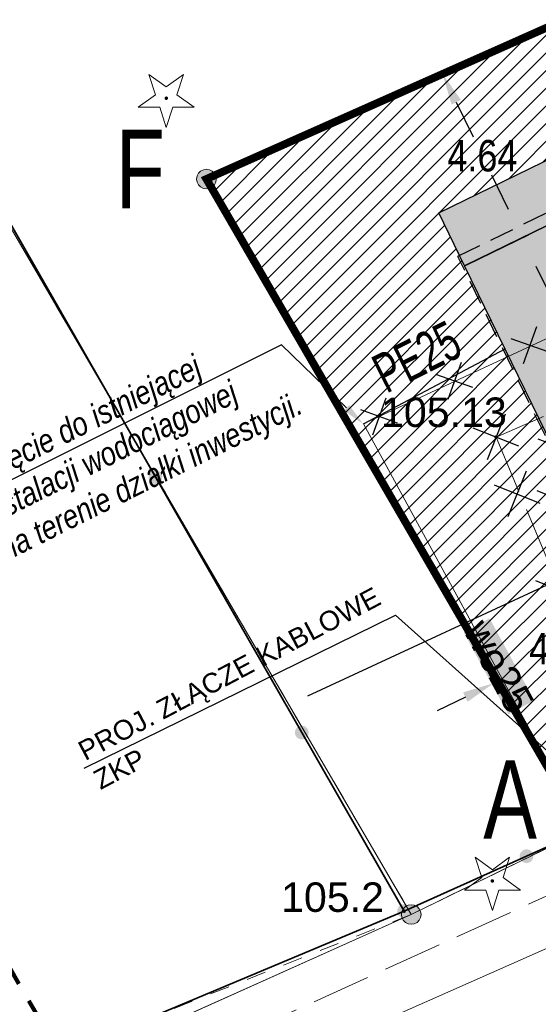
# Model space of a CAD drawing. Extents: x 6414462 to 20492237, y 5756825 to 17376351.
# Tile 107 of 127: x 6498241 to 6498254, y 5809719 to 5809744. Entities that reach past the tile are written whole.
import ezdxf
from ezdxf import colors
from ezdxf.entities.mleader import LeaderData, LeaderLine
from ezdxf.enums import TextEntityAlignment as Align
from ezdxf.math import Vec2, Vec3

# ---------------------------------------------------------------- set-up
doc = ezdxf.new("R2010")
doc.units = 0
for name, pattern in [('2324-2024 mdcp$0$PRZER1-1', [1, 0.5, -0.5]), ('2324-2024 mdcp$0$PRZER2-1', [1.5, 1, -0.5]), ('2324-2024 mdcp$0$PRZER3-1', [2, 1.5, -0.5]), ('Lipnica teren 1$0$ACAD_ISO04W100', [30, 24, -3, 0, -3]), ('Lipnica teren 1$0$HIDDEN2', [0.1875, 0.125, -0.0625])]:
    doc.linetypes.add(name, pattern=pattern)
for name, color, linetype, lineweight in [('012 - opisy', 7, 'Continuous', 30), ('1-opis', 7, 'Continuous', 15), ('1_woda_socjal', 5, 'Continuous', 30), ('2324-2024 mdcp$0$GEPPGD', 7, 'Continuous', 18), ('2324-2024 mdcp$0$GESDZI', 7, 'Continuous', 18), ('2324-2024 mdcp$0$GSLKOG', 7, 'Continuous', 35), ('2324-2024 mdcp$0$GSPWPN', 7, 'Continuous', 13), ('2324-2024 mdcp$0$GSPWPN_O', 7, 'Continuous', 13), ('2324-2024 mdcp$0$GSPWPS', 7, 'Continuous', 13), ('2324-2024 mdcp$0$GSPWPS_O', 7, 'Continuous', 13), ('2324-2024 mdcp$0$GSSKOA', 7, 'Continuous', 18), ('2324-2024 mdcp$0$GSSOTW', 7, 'Continuous', 18), ('2324-2024 mdcp$0$zasięg aktualizacji', 230, '2324-2024 mdcp$0$PRZER2-1', 100), ('Lipnica teren 1$0$ZABUDOWA', 250, 'Continuous', 30)]:
    doc.layers.add(name, color=color, linetype=linetype, lineweight=lineweight)
for name, color, linetype, lineweight, true_color in [('2324-2024 mdcp$0$GESUZY', 7, 'Continuous', 18, 0x008000), ('2324-2024 mdcp$0$GSPRDI', 7, 'Continuous', 18, 0x008000), ('2324-2024 mdcp$0$GULWPR', 5, 'Continuous', 18, 0x0000ff), ('2324-2024 mdcp$0$GULWPR_O', 5, 'Continuous', 18, 0x0000ff)]:
    doc.layers.add(name, color=color, linetype=linetype, lineweight=lineweight, true_color=true_color)
for name, color, linetype in [('Legenda', 7, 'Continuous'), ('Lipnica hatch 1$0$_HELP', 21, 'Continuous'), ('Lipnica teren 1$0$demontaże', 10, 'Continuous')]:
    doc.layers.add(name, color=color, linetype=linetype)
for name, color, linetype, true_color in [('Lipnica hatch 1$0$GPP_DROGI', 7, 'Continuous', 0xd1d1d1), ('Lipnica hatch 1$0$GPP_ZIELEŃ', 7, 'Continuous', 0x7f7f3f), ('Lipnica hatch 1$0$PODJAZD', 7, 'Continuous', 0x9d9595), ('Lipnica hatch 1$0$ZABUDOWA', 7, 'Continuous', 0xffff7f), ('Lipnica teren 1$0$780_210430_GRANICE$0$_MPZP_linia zabudowy', 200, 'Lipnica teren 1$0$780_210430_GRANICE$0$V_LINE', 0xbf00ff), ('Lipnica teren 1$0$GRANICA', 1, 'Lipnica teren 1$0$ACAD_ISO04W100', 0xff0000), ('Lipnica teren 1$0$PODJAZD', 7, 'Continuous', 0x9d9595)]:
    doc.layers.add(name, color=color, linetype=linetype, true_color=true_color)
doc.styles.add('2324-2024 mdcp$0$Arial', font='arial.ttf')
doc.styles.add('Arial', font='arial.ttf', dxfattribs={"height": 0.122942})
doc.styles.add('Arial Narrow_9', font='txt', dxfattribs={"width": 0.8, "height": 0.3})
doc.styles.add('Lipnica teren 1$0$780_210430_GRANICE$0$Standard', font='arial.ttf')
doc.styles.add('Lipnica teren 1$0$Arial Narrow', font='txt')
doc.styles.add('Lipnica teren 1$0$WYMIARY', font='swisscl.ttf')
doc.styles.add('OPISY', font='arial.ttf', dxfattribs={"width": 0.8})
doc.linetypes.add('Lipnica teren 1$0$780_210430_GRANICE$0$V_LINE', pattern='A,12.7,-5.08,["V",Lipnica teren 1$0$780_210430_GRANICE$0$Standard,S=5.08,R=0,X=-2.54,Y=-5.08],-5.08', length=22.86)
doc.dimstyles.new('Lipnica teren 1$0$Standard', dxfattribs={"dimtxt": 0.8, "dimasz": 0.8, "dimexe": 0.18, "dimexo": 0.0625, "dimgap": 0.09, "dimtad": 0, "dimtih": 1, "dimtoh": 1, "dimzin": 0, "dimdsep": 46, "dimtxsty": 'Lipnica teren 1$0$Arial Narrow', "dimcen": 0.8, "dimadec": 0, "dimazin": 0, "dimtfac": 1, "dimtofl": 0, "dimtmove": 0, "dimatfit": 3, "dimfxl": 1, "dimtolj": 1, "dimtzin": 0, "dimarcsym": 0})

# ---------------------------------------------------------------- blocks, each defined once
blk = doc.blocks.new('*D481')
at = {"color": 0, "lineweight": -2, "transparency": 16777216}
for p, q in [((6498255.849, 5809730.094), (6498256.615, 5809728.525)), ((6498257.255, 5809729.038), (6498257.974, 5809729.389)), ((6498252.254, 5809728.339), (6498253.02, 5809726.77)), ((6498252.222, 5809726.581), (6498251.503, 5809726.23))]:
    blk.add_line(p, q, dxfattribs=at)
at = {"color": 0, "transparency": 16777216}
for points in [[(6498257.196, 5809729.158), (6498257.313, 5809728.918), (6498256.536, 5809728.687)], [(6498252.164, 5809726.701), (6498252.281, 5809726.461), (6498252.941, 5809726.932)]]:
    blk.add_solid(points, dxfattribs=at)
at = {"layer": 'Defpoints', "color": 0, "transparency": 16777216}
for p in [(6498255.821, 5809730.15, 10.18), (6498252.227, 5809728.395, 10.18), (6498252.941, 5809726.932)]:
    blk.add_point(p, dxfattribs=at)
at = {"color": 0, "transparency": 16777216, "insert": (6498254.739, 5809727.81), "char_height": 0.8, "attachment_point": 5, "style": 'Lipnica teren 1$0$Arial Narrow'}
blk.add_mtext('\\A1;4.00', dxfattribs=at)
blk = doc.blocks.new('*D485')
at = {"color": 0, "lineweight": -2, "transparency": 16777216}
for p, q in [((6498252.26, 5809737.587), (6498253.833, 5809738.352)), ((6498254.021, 5809737.554), (6498255.236, 5809735.056)), ((6498256.928, 5809731.578), (6498255.713, 5809734.076)), ((6498255.878, 5809730.178), (6498257.44, 5809730.937))]:
    blk.add_line(p, q, dxfattribs=at)
at = {"color": 0, "transparency": 16777216}
for points in [[(6498254.141, 5809737.612), (6498253.901, 5809737.496), (6498253.671, 5809738.274)], [(6498257.048, 5809731.636), (6498256.808, 5809731.52), (6498257.278, 5809730.859)]]:
    blk.add_solid(points, dxfattribs=at)
at = {"layer": 'Defpoints', "color": 0, "transparency": 16777216}
for p in [(6498253.671, 5809738.274), (6498252.204, 5809737.56, 10.18), (6498255.821, 5809730.15, 10.18)]:
    blk.add_point(p, dxfattribs=at)
at = {"color": 0, "transparency": 16777216, "insert": (6498255.475, 5809734.566), "char_height": 0.8, "attachment_point": 5, "style": 'Lipnica teren 1$0$Arial Narrow'}
blk.add_mtext('\\A1;8.24', dxfattribs=at)
blk = doc.blocks.new('*D486')
at = {"color": 0, "lineweight": -2, "transparency": 16777216}
for p, q in [((6498251.654, 5809742.456), (6498251.802, 5809742.528)), ((6498251.99, 5809741.73), (6498252.418, 5809740.851)), ((6498253.321, 5809738.993), (6498252.894, 5809739.871)), ((6498252.26, 5809737.587), (6498253.833, 5809738.352))]:
    blk.add_line(p, q, dxfattribs=at)
at = {"color": 0, "transparency": 16777216}
for points in [[(6498252.11, 5809741.788), (6498251.87, 5809741.671), (6498251.64, 5809742.449)], [(6498253.441, 5809739.051), (6498253.202, 5809738.935), (6498253.671, 5809738.274)]]:
    blk.add_solid(points, dxfattribs=at)
at = {"layer": 'Defpoints', "color": 0, "transparency": 16777216}
for p in [(6498251.598, 5809742.429, 10.22), (6498251.64, 5809742.449), (6498252.204, 5809737.56, 10.18)]:
    blk.add_point(p, dxfattribs=at)
at = {"color": 0, "transparency": 16777216, "insert": (6498252.656, 5809740.361), "char_height": 0.8, "attachment_point": 5, "style": 'Lipnica teren 1$0$Arial Narrow'}
blk.add_mtext('\\A1;4.64', dxfattribs=at)
blk = doc.blocks.new('Lipnica teren 1$0$demontaz')
at = {"color": 1, "elevation": 100}
for points in [[(13993988.395, 11566606.026), (13993988.395, 11566604.776)], [(13993989.02, 11566605.401), (13993987.77, 11566605.401)]]:
    blk.add_lwpolyline(points, dxfattribs=at)
blk = doc.blocks.new('*U452')
at = {"linetype": 'Lipnica teren 1$0$HIDDEN2', "rotation": 315.0000001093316}
blk.add_blockref('Lipnica teren 1$0$demontaz', (-18074069.207, 1716418.941, -100), dxfattribs=at)
blk = doc.blocks.new('*U451')
at = {"layer": 'Lipnica teren 1$0$demontaże', "color": 0, "linetype": 'ByBlock', "lineweight": -2, "transparency": 16777216}
for p in [(0, 0), (2.652, 0), (5.303, 0), (7.955, 0), (10.607, 0), (13.258, 0), (15.91, 0), (18.562, 0)]:
    blk.add_blockref('*U452', p, dxfattribs=at)
blk = doc.blocks.new('2324-2024 mdcp$0$GSPWPS1')
blk.add_hatch(color=0).paths.add_polyline_path([(-0.045, 0), (-0.043467, -0.011647), (-0.038971, -0.0225), (-0.03182, -0.03182), (-0.0225, -0.038971), (-0.011647, -0.043467), (0, -0.045), (0.011647, -0.043467), (0.0225, -0.038971), (0.03182, -0.03182), (0.038971, -0.0225), (0.043467, -0.011647), (0.045, 0), (0.043467, 0.011647), (0.038971, 0.0225), (0.03182, 0.03182), (0.0225, 0.038971), (0.011647, 0.043467), (0, 0.045), (-0.011647, 0.043467), (-0.0225, 0.038971), (-0.03182, 0.03182), (-0.038971, 0.0225), (-0.043467, 0.011647), (-0.045, 0)])
blk = doc.blocks.new('2324-2024 mdcp$0$GSPWPN1')
blk.add_hatch(color=0).paths.add_polyline_path([(-0.045, 0), (-0.043467, -0.011647), (-0.038971, -0.0225), (-0.03182, -0.03182), (-0.0225, -0.038971), (-0.011647, -0.043467), (0, -0.045), (0.011647, -0.043467), (0.0225, -0.038971), (0.03182, -0.03182), (0.038971, -0.0225), (0.043467, -0.011647), (0.045, 0), (0.043467, 0.011647), (0.038971, 0.0225), (0.03182, 0.03182), (0.0225, 0.038971), (0.011647, 0.043467), (0, 0.045), (-0.011647, 0.043467), (-0.0225, 0.038971), (-0.03182, 0.03182), (-0.038971, 0.0225), (-0.043467, 0.011647), (-0.045, 0)])
blk = doc.blocks.new('2324-2024 mdcp$0$GSPRDI1')
blk.add_hatch(color=0).paths.add_polyline_path([(0, -0.045), (0.013906, -0.042798), (0.02645, -0.036406), (0.036406, -0.02645), (0.042798, -0.013906), (0.045, 0), (0.042798, 0.013906), (0.036406, 0.02645), (0.02645, 0.036406), (0.013906, 0.042798), (0, 0.045), (-0.013906, 0.042798), (-0.02645, 0.036406), (-0.036406, 0.02645), (-0.042798, 0.013906), (-0.045, 0), (-0.042798, -0.013906), (-0.036406, -0.02645), (-0.02645, -0.036406), (-0.013906, -0.042798), (0, -0.045)])
at = {"color": 0}
blk.add_lwpolyline([(0.272471, 0.088531), (0.713338, -0.231778), (0.168396, -0.231778), (0, -0.750048), (-0.168396, -0.231778), (-0.713338, -0.231778), (-0.272471, 0.088531), (-0.440867, 0.606801), (0, 0.286493), (0.440867, 0.606801)], close=True, dxfattribs=at)
blk = doc.blocks.new('2324-2024 mdcp$0$KOLO')
blk.add_hatch(color=0).paths.add_polyline_path([(-0.175, 0), (-0.169037, -0.045293), (-0.151554, -0.0875), (-0.123744, -0.123744), (-0.0875, -0.151554), (-0.045293, -0.169037), (0, -0.175), (0.045293, -0.169037), (0.0875, -0.151554), (0.123744, -0.123744), (0.151554, -0.0875), (0.169037, -0.045293), (0.175, 0), (0.169037, 0.045293), (0.151554, 0.0875), (0.123744, 0.123744), (0.0875, 0.151554), (0.045293, 0.169037), (0, 0.175), (-0.045293, 0.169037), (-0.0875, 0.151554), (-0.123744, 0.123744), (-0.151554, 0.0875), (-0.169037, 0.045293), (-0.175, 0)])
blk = doc.blocks.new('2324-2024 mdcp$0$GSLKOG1')
blk.add_hatch(color=0).paths.add_polyline_path([(-0.175, 0), (-0.169037, -0.045293), (-0.151554, -0.0875), (-0.123744, -0.123744), (-0.0875, -0.151554), (-0.045293, -0.169037), (0, -0.175), (0.045293, -0.169037), (0.0875, -0.151554), (0.123744, -0.123744), (0.151554, -0.0875), (0.169037, -0.045293), (0.175, 0), (0.169037, 0.045293), (0.151554, 0.0875), (0.123744, 0.123744), (0.0875, 0.151554), (0.045293, 0.169037), (0, 0.175), (-0.045293, 0.169037), (-0.0875, 0.151554), (-0.123744, 0.123744), (-0.151554, 0.0875), (-0.169037, 0.045293), (-0.175, 0)])
blk = doc.blocks.new('2324-2024 mdcp$0$GEPPGD1_1')
at = {"true_color": 0xffffff}
blk.add_hatch(color=7, dxfattribs=at).paths.add_polyline_path([(0, -0.25), (0.077254, -0.237764), (0.146946, -0.202254), (0.202254, -0.146946), (0.237764, -0.077254), (0.25, 0), (0.237764, 0.077254), (0.202254, 0.146946), (0.146946, 0.202254), (0.077254, 0.237764), (0, 0.25), (-0.077254, 0.237764), (-0.146946, 0.202254), (-0.202254, 0.146946), (-0.237764, 0.077254), (-0.25, 0), (-0.237764, -0.077254), (-0.202254, -0.146946), (-0.146946, -0.202254), (-0.077254, -0.237764), (0, -0.25)])
at = {"color": 0}
blk.add_lwpolyline([(0, 0.25), (0.077254, 0.237764), (0.146946, 0.202254), (0.202254, 0.146946), (0.237764, 0.077254), (0.25, 0), (0.237764, -0.077254), (0.202254, -0.146946), (0.146946, -0.202254), (0.077254, -0.237764), (0, -0.25), (-0.077254, -0.237764), (-0.146946, -0.202254), (-0.202254, -0.146946), (-0.237764, -0.077254), (-0.25, 0), (-0.237764, 0.077254), (-0.202254, 0.146946), (-0.146946, 0.202254), (-0.077254, 0.237764)], close=True, dxfattribs=at)
blk = doc.blocks.new('2324-2024 mdcp')
at = {"layer": '2324-2024 mdcp$0$GULWPR_O', "true_color": 0xffffff}
blk.add_hatch(color=7, dxfattribs=at).paths.add_polyline_path([(6498252.18, 5809728.228), (6498252.839, 5809728.586), (6498253.977, 5809726.496), (6498253.318, 5809726.137), (6498252.18, 5809728.228)], flags=0)
at = {"layer": '2324-2024 mdcp$0$GESDZI', "color": 7, "linetype": 'Continuous', "lineweight": 18}
blk.add_lwpolyline([(6498086.88, 5809635.22), (6498149.97, 5809671.19), (6498158.454, 5809675.816), (6498183.288, 5809691.265), (6498210.34, 5809702.898), (6498250.843, 5809721.043), (6498255.246, 5809723.193), (6498284.59, 5809737.518), (6498336.53, 5809764.26), (6498349.29, 5809770), (6498351.165, 5809770.816), (6498357.57, 5809773.68), (6498385.47, 5809786.23), (6498389.73, 5809788.34), (6498395.12, 5809790.98), (6498474.92, 5809830.27), (6498519.28, 5809851.17), (6498558.08, 5809869.44), (6498581.52, 5809880.48), (6498706.5, 5809939.35)], dxfattribs=at)
for points in [[(6498250.843, 5809721.043), (6498210.34, 5809702.898), (6498147.544, 5809813.462), (6498188.135, 5809835.514), (6498203.85, 5809801.58)], [(6498255.246, 5809723.193), (6498250.843, 5809721.043), (6498203.85, 5809801.58), (6498223.46, 5809812.93), (6498259.018, 5809756.579), (6498264.327, 5809748.087), (6498245.624, 5809739.773)], [(6498284.59, 5809737.518), (6498255.246, 5809723.193), (6498245.624, 5809739.773), (6498264.327, 5809748.087), (6498259.018, 5809756.579), (6498271.404, 5809764.778)]]:
    blk.add_lwpolyline(points, close=True, dxfattribs=at)
at = {"layer": '2324-2024 mdcp$0$GESUZY', "color": 96, "linetype": '2324-2024 mdcp$0$PRZER1-1', "lineweight": 18, "true_color": 0x008000}
for p, q in [((6498236.768, 5809745.165), (6498250.843, 5809721.043)), ((6498250.843, 5809721.043), (6498255.246, 5809723.193))]:
    blk.add_line(p, q, dxfattribs=at)
blk.add_lwpolyline([(6498706.5, 5809939.35), (6498581.52, 5809880.48), (6498558.08, 5809869.44), (6498519.28, 5809851.17), (6498474.92, 5809830.27), (6498395.12, 5809790.98), (6498389.73, 5809788.34), (6498385.47, 5809786.23), (6498357.57, 5809773.68), (6498351.165, 5809770.816), (6498349.29, 5809770), (6498336.53, 5809764.26), (6498284.59, 5809737.518), (6498272.586, 5809731.658), (6498255.246, 5809723.193), (6498250.843, 5809721.043), (6498240.121, 5809716.8), (6498217.74, 5809706.353), (6498210.34, 5809702.898), (6498183.288, 5809691.265), (6498158.454, 5809675.816), (6498149.97, 5809671.19), (6498086.88, 5809635.22)], dxfattribs=at)
blk.add_lwpolyline([(6498228.016, 5809739.971), (6498236.768, 5809745.165), (6498250.843, 5809721.043), (6498240.121, 5809716.8)], close=True, dxfattribs=at)
at = {"layer": '2324-2024 mdcp$0$GSLKOG', "color": 7, "linetype": 'Continuous', "lineweight": 35}
for points in [[(6498273.345, 5809731.275), (6498256.898, 5809723.927), (6498250.661, 5809721.129), (6498234.259, 5809749.745)], [(6498250.661, 5809721.129), (6498223.106, 5809709.576), (6498221.191, 5809709.861)]]:
    blk.add_lwpolyline(points, dxfattribs=at)
at = {"layer": '2324-2024 mdcp$0$GSSKOA', "color": 7, "linetype": '2324-2024 mdcp$0$PRZER3-1', "lineweight": 18}
blk.add_lwpolyline([(6498292.695, 5809739.408), (6498272.495, 5809730.039), (6498258.834, 5809723.581), (6498245.255, 5809717.404)], dxfattribs=at)
at = {"layer": '2324-2024 mdcp$0$GSSOTW', "color": 7, "linetype": '2324-2024 mdcp$0$PRZER3-1', "lineweight": 18}
blk.add_lwpolyline([(6498274.622, 5809731.914), (6498270.718, 5809740.919), (6498253.004, 5809733.201), (6498256.898, 5809723.927), (6498273.345, 5809731.275)], close=True, dxfattribs=at)
at = {"layer": '2324-2024 mdcp$0$GULWPR', "color": 5, "linetype": 'Continuous', "lineweight": 18, "true_color": 0x0000ff}
for points in [[(6498262.37, 5809736.305), (6498260.653, 5809738.664), (6498249.624, 5809733.536), (6498256.39, 5809721.11)], [(6498231.89, 5809710.27), (6498255.63, 5809720.77)]]:
    blk.add_lwpolyline(points, dxfattribs=at)
at = {"layer": '2324-2024 mdcp$0$zasięg aktualizacji'}
blk.add_lwpolyline([(6498303.01, 5809731.194), (6498248.373, 5809706.305), (6498223.102, 5809749.882), (6498278.628, 5809779.528), (6498303.01, 5809731.194)], dxfattribs=at)
at = {"layer": '2324-2024 mdcp$0$GEPPGD', "color": 7, "linetype": 'Continuous', "lineweight": 18}
for p in [(6498245.624, 5809739.773), (6498250.843, 5809721.043)]:
    blk.add_blockref('2324-2024 mdcp$0$GEPPGD1_1', p, dxfattribs=at)
at = {"layer": '2324-2024 mdcp$0$GSLKOG', "color": 7, "linetype": 'Continuous', "lineweight": 35}
for name, p, rotation in [('2324-2024 mdcp$0$KOLO', (6498244.325, 5809732.184), 119.8202931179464), ('2324-2024 mdcp$0$KOLO', (6498244.325, 5809732.184), 119.8202931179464), ('2324-2024 mdcp$0$KOLO', (6498248.054, 5809725.677), 119.8202931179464), ('2324-2024 mdcp$0$KOLO', (6498248.054, 5809725.677), 119.8202931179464), ('2324-2024 mdcp$0$KOLO', (6498253.78, 5809722.528), 204.1616298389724), ('2324-2024 mdcp$0$KOLO', (6498253.78, 5809722.528), 204.1616298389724), ('2324-2024 mdcp$0$GSLKOG1', (6498250.661, 5809721.129), 202.7463841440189)]:
    blk.add_blockref(name, p, dxfattribs=dict(at, rotation=rotation))
at = {"layer": '2324-2024 mdcp$0$GSPRDI', "color": 96, "linetype": 'Continuous', "lineweight": 18, "true_color": 0x008000}
for p in [(6498244.602, 5809741.831), (6498252.91, 5809721.898)]:
    blk.add_blockref('2324-2024 mdcp$0$GSPRDI1', p, dxfattribs=at)
at = {"layer": '2324-2024 mdcp$0$GSPWPN', "color": 7, "linetype": 'Continuous', "lineweight": 13}
blk.add_blockref('2324-2024 mdcp$0$GSPWPN1', (6498250.661, 5809721.129), dxfattribs=at)
at = {"layer": '2324-2024 mdcp$0$GSPWPS', "color": 7, "linetype": 'Continuous', "lineweight": 13}
blk.add_blockref('2324-2024 mdcp$0$GSPWPS1', (6498253.004, 5809733.201), dxfattribs=at)
at = {"layer": '2324-2024 mdcp$0$GSPWPN_O', "color": 7, "linetype": 'Continuous', "lineweight": 0, "style": '2324-2024 mdcp$0$Arial'}
blk.add_text('105.2', height=0.75, dxfattribs=at).set_placement((6498247.527, 5809721.11))
at = {"layer": '2324-2024 mdcp$0$GSPWPS_O', "color": 7, "linetype": 'Continuous', "lineweight": 0, "style": '2324-2024 mdcp$0$Arial'}
blk.add_text('105.13', height=0.75, dxfattribs=at).set_placement((6498250.073, 5809733.459))
at = {"layer": '2324-2024 mdcp$0$GULWPR_O', "color": 5, "linetype": 'Continuous', "lineweight": 0, "true_color": 0x0000ff, "style": '2324-2024 mdcp$0$Arial'}
blk.add_text('wo25', height=0.75, rotation=298.5678, dxfattribs=at).set_placement((6498252.749, 5809727.183), align=Align.CENTER)
blk = doc.blocks.new('*U456')
at = {"linetype": 'Lipnica teren 1$0$HIDDEN2', "rotation": 315.0000001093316}
blk.add_blockref('Lipnica teren 1$0$demontaz', (-18074069.207, 1716418.941, -100), dxfattribs=at)
blk = doc.blocks.new('*U455')
at = {"layer": 'Lipnica teren 1$0$demontaże', "color": 0, "linetype": 'ByBlock', "lineweight": -2, "transparency": 16777216}
for p in [(0, 0), (2.652, 0), (5.303, 0)]:
    blk.add_blockref('*U456', p, dxfattribs=at)
blk = doc.blocks.new('*U460')
at = {"color": 10, "linetype": 'Lipnica teren 1$0$HIDDEN2', "xscale": 0.8000000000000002, "yscale": 0.8000000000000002, "zscale": 0.8000000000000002, "rotation": 315.0000001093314}
blk.add_blockref('Lipnica teren 1$0$demontaz', (-14459255.366, 1373135.153, -80), dxfattribs=at)
blk = doc.blocks.new('*U459')
at = {"layer": 'Lipnica teren 1$0$demontaże', "color": 0, "linetype": 'ByBlock', "lineweight": -2, "transparency": 16777216}
for p in [(0, 0), (2.121, 0), (4.243, 0), (6.364, 0), (8.485, 0), (10.607, 0)]:
    blk.add_blockref('*U460', p, dxfattribs=at)
blk = doc.blocks.new('*U444')
at = {"linetype": 'Lipnica teren 1$0$HIDDEN2', "rotation": 315.0000001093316}
blk.add_blockref('Lipnica teren 1$0$demontaz', (-18074069.207, 1716418.941, -100), dxfattribs=at)
blk = doc.blocks.new('*U443')
at = {"layer": 'Lipnica teren 1$0$demontaże', "color": 0, "linetype": 'ByBlock', "lineweight": -2, "transparency": 16777216}
for p in [(0, 0), (2.652, 0), (5.303, 0), (7.955, 0), (10.607, 0), (13.258, 0)]:
    blk.add_blockref('*U444', p, dxfattribs=at)
blk = doc.blocks.new('*U450')
at = {"linetype": 'Lipnica teren 1$0$HIDDEN2', "rotation": 315.0000001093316}
blk.add_blockref('Lipnica teren 1$0$demontaz', (-18074069.207, 1716418.941, -100), dxfattribs=at)
blk = doc.blocks.new('*U449')
at = {"layer": 'Lipnica teren 1$0$demontaże', "color": 0, "linetype": 'ByBlock', "lineweight": -2, "transparency": 16777216}
for p in [(0, 0), (2.652, 0), (5.303, 0), (7.955, 0)]:
    blk.add_blockref('*U450', p, dxfattribs=at)
blk = doc.blocks.new('Lipnica hatch 1')
at = {"layer": 'Lipnica hatch 1$0$GPP_DROGI'}
h = blk.add_hatch(color=256, dxfattribs=at)
h.dxf.hatch_style = 1
h.paths.add_polyline_path([(6498278.466, 5809734.528), (6498273.074, 5809731.896), (6498271.408, 5809735.309), (6498260.226, 5809729.85), (6498259.26, 5809731.829), (6498265.931, 5809735.086), (6498262.314, 5809742.496), (6498252.204, 5809737.56), (6498251.546, 5809738.908), (6498263.491, 5809744.734), (6498265.571, 5809740.474), (6498273.64, 5809744.413)])
at = {"layer": 'Lipnica hatch 1$0$GPP_ZIELEŃ'}
h = blk.add_hatch(dxfattribs=at)
h.set_pattern_fill('ANSI31', color=256, scale=0.1)
h.set_pattern_definition([(45, (0, 0), (-0.224506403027, 0.224506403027), [])])
h.paths.add_polyline_path([(6498264.327, 5809748.087), (6498245.624, 5809739.773), (6498255.246, 5809723.193), (6498284.59, 5809737.518), (6498271.404, 5809764.778), (6498266.253, 5809761.368), (6498268.065, 5809757.017), (6498268.492, 5809756.24), (6498262.798, 5809753.817), (6498262.434, 5809754.71), (6498261.108, 5809757.962), (6498259.018, 5809756.579), (6498264.327, 5809748.087)])
h.paths.add_polyline_path([(6498265.571, 5809740.474), (6498273.64, 5809744.413), (6498278.466, 5809734.528), (6498273.074, 5809731.896), (6498271.408, 5809735.309), (6498260.226, 5809729.85), (6498259.26, 5809731.829), (6498255.821, 5809730.15), (6498252.204, 5809737.56), (6498251.546, 5809738.908), (6498263.491, 5809744.734), (6498265.571, 5809740.474)], flags=16)
h.paths.add_polyline_path([(6498270.623, 5809751.999), (6498273.636, 5809753.747), (6498275.574, 5809750.522), (6498272.576, 5809748.763), (6498270.623, 5809751.999)], flags=16)
at = {"layer": 'Lipnica hatch 1$0$ZABUDOWA', "true_color": 0xfafafa}
h = blk.add_hatch(color=7, dxfattribs=at)
h.dxf.hatch_style = 1
h.paths.add_polyline_path([(6498265.931, 5809735.086), (6498261.468, 5809732.907), (6498260.898, 5809734.073), (6498258.691, 5809732.996), (6498259.26, 5809731.829), (6498255.821, 5809730.15), (6498252.204, 5809737.56), (6498262.314, 5809742.496)])
at = {"layer": 'Lipnica hatch 1$0$_HELP', "ltscale": 0.1, "const_width": 0.2}
blk.add_lwpolyline([(6498245.624, 5809739.773), (6498255.246, 5809723.193), (6498284.59, 5809737.518), (6498271.404, 5809764.778), (6498259.018, 5809756.579), (6498264.327, 5809748.087), (6498245.624, 5809739.773)], dxfattribs=at)
at = {"layer": 'Lipnica hatch 1$0$PODJAZD', "elevation": 0.1}
blk.add_lwpolyline([(6498278.466, 5809734.528), (6498273.074, 5809731.896), (6498271.408, 5809735.309), (6498260.226, 5809729.85), (6498259.26, 5809731.829), (6498265.931, 5809735.086), (6498262.314, 5809742.496), (6498252.204, 5809737.56), (6498251.546, 5809738.908), (6498263.491, 5809744.734), (6498265.571, 5809740.474), (6498273.64, 5809744.413)], close=True, dxfattribs=at)
at = {"layer": 'Lipnica hatch 1$0$ZABUDOWA', "elevation": 0.1}
blk.add_lwpolyline([(6498265.931, 5809735.086), (6498261.468, 5809732.907), (6498260.898, 5809734.073), (6498258.691, 5809732.996), (6498259.26, 5809731.829), (6498255.821, 5809730.15), (6498252.204, 5809737.56), (6498262.314, 5809742.496)], close=True, dxfattribs=at)
blk = doc.blocks.new('Lipnica teren 1')
at = {"elevation": 0.1}
blk.add_lwpolyline([(6498250.661, 5809721.129), (6498255.246, 5809723.193), (6498284.59, 5809737.518), (6498336.53, 5809764.26)], dxfattribs=at)
at = {"layer": 'Lipnica teren 1$0$780_210430_GRANICE$0$_MPZP_linia zabudowy', "color": 150, "true_color": 0x0073e6, "elevation": 0.1}
blk.add_lwpolyline([(6498333.783, 5809769.594), (6498281.9, 5809742.882), (6498271.969, 5809738.033), (6498255.346, 5809729.918), (6498248.199, 5809726.6)], dxfattribs=at)
at = {"layer": 'Lipnica teren 1$0$GRANICA', "ltscale": 0.1, "const_width": 0.2}
blk.add_lwpolyline([(6498245.624, 5809739.773), (6498255.246, 5809723.193), (6498284.59, 5809737.518), (6498271.404, 5809764.778), (6498259.018, 5809756.579), (6498264.327, 5809748.087), (6498245.624, 5809739.773)], dxfattribs=at)
at = {"layer": 'Lipnica teren 1$0$PODJAZD', "elevation": 0.1}
blk.add_lwpolyline([(6498273.64, 5809744.413), (6498278.466, 5809734.528), (6498273.074, 5809731.896), (6498271.408, 5809735.309), (6498260.226, 5809729.85), (6498259.349, 5809731.648), (6498266.02, 5809734.905), (6498262.314, 5809742.496), (6498252.204, 5809737.56), (6498251.546, 5809738.908), (6498263.491, 5809744.734), (6498265.571, 5809740.474), (6498273.64, 5809744.413)], close=True, dxfattribs=at)
at = {"layer": 'Lipnica teren 1$0$ZABUDOWA', "color": 18, "linetype": 'Lipnica teren 1$0$HIDDEN2', "ltscale": 5, "true_color": 0x000000, "elevation": 0.1}
blk.add_lwpolyline([(6498252.028, 5809737.806), (6498262.221, 5809742.777), (6498266.098, 5809734.836), (6498255.907, 5809729.86), (6498252.03, 5809737.802)], dxfattribs=at)
at = {"layer": 'Lipnica teren 1$0$ZABUDOWA', "color": 18, "true_color": 0x000000, "elevation": 0.1}
blk.add_lwpolyline([(6498265.931, 5809735.086), (6498261.468, 5809732.907), (6498260.898, 5809734.073), (6498258.691, 5809732.996), (6498259.26, 5809731.829), (6498255.821, 5809730.15), (6498252.204, 5809737.56), (6498262.314, 5809742.496)], close=True, dxfattribs=at)
at = {"layer": 'Lipnica teren 1$0$demontaże', "linetype": 'Lipnica teren 1$0$HIDDEN2'}
blk.add_blockref('2324-2024 mdcp', (0, 0), dxfattribs=at)
at = {"layer": 'Lipnica teren 1$0$demontaże', "color": 10, "linetype": 'Lipnica teren 1$0$HIDDEN2'}
for name, p, rotation in [('*U451', (6498253.004, 5809733.201), 23.54278464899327), ('*U443', (6498254.66, 5809732.921), 23.70180570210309), ('*U459', (6498250.026, 5809733.723), 25.30404662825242), ('*U449', (6498256.678, 5809724.44), 113.2402213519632), ('*U455', (6498256.713, 5809726.735), 113.2402213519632)]:
    blk.add_blockref(name, p, dxfattribs=dict(at, rotation=rotation))
at = {"layer": 'Lipnica teren 1$0$GRANICA', "ltscale": 0.1, "char_height": 2, "attachment_point": 1, "style": 'Lipnica teren 1$0$WYMIARY'}
for s, insert in [('F', (6498243.315, 5809741.026, 10.32)), ('A', (6498252.678, 5809724.973, 10.22))]:
    blk.add_mtext_dynamic_manual_height_columns(s, width=3.23335, gutter_width=62.5, heights=[0], dxfattribs=dict(at, insert=insert))
dim = blk.add_linear_dim(base=(6498251.64, 5809742.449, -10.08), p1=(6498252.204, 5809737.56, 0.1), p2=(6498251.598, 5809742.429, 0.14), angle=115.938, dimstyle='Lipnica teren 1$0$Standard', override={"dimtmove": 1})
dim.commit()
dim.dimension.update_dxf_attribs({"geometry": '*D486', "text_midpoint": (6498252.656, 5809740.361, -10.08)})
dim = blk.add_linear_dim(base=(6498253.671, 5809738.274, -10.08), p1=(6498255.821, 5809730.15, 0.1), p2=(6498252.204, 5809737.56, 0.1), angle=115.938, text='8.24', dimstyle='Lipnica teren 1$0$Standard', override={"dimtmove": 1})
dim.commit()
dim.dimension.update_dxf_attribs({"geometry": '*D485', "text_midpoint": (6498255.475, 5809734.566, -10.08)})
dim = blk.add_aligned_dim(p1=(6498255.821, 5809730.15, 0.1), p2=(6498252.227, 5809728.395, 0.1), distance=1.628, dimstyle='Lipnica teren 1$0$Standard')
dim.commit()
dim.dimension.update_dxf_attribs({"geometry": '*D481', "text_midpoint": (6498254.739, 5809727.81, -10.08)})

msp = doc.modelspace()

# ---------------------------------------------------------------- linework, layer by layer
at = {"color": 181}
msp.add_lwpolyline([(6498245.624, 5809739.773), (6498255.254, 5809723.196)], dxfattribs=at)
at = {"layer": '1_woda_socjal'}
msp.add_line((6498249.624, 5809733.536), (6498253.233, 5809735.452, 0.1), dxfattribs=at)
at = {"layer": 'Legenda'}
msp.add_lwpolyline([(6498242.511, 5809724.773), (6498250.438, 5809728.669), (6498255.757, 5809723.914), (6498255.667, 5809724.029)], dxfattribs=at)

# ---------------------------------------------------------------- block references
for name in ['Lipnica teren 1', 'Lipnica hatch 1']:
    msp.add_blockref(name, (0, 0))

# ---------------------------------------------------------------- texts
at = {"layer": '1-opis', "insert": (6498250.987, 5809735.243, 18.638), "char_height": 1, "attachment_point": 5, "rotation": 26.6709, "style": 'OPISY'}
msp.add_mtext_dynamic_manual_height_columns('{\\fArial Narrow|b0|i0|c238|p34;PE25}', width=9.86002, gutter_width=1, heights=[1.532], dxfattribs=at)
at = {"layer": 'Legenda', "insert": (6498242.3, 5809725.389), "char_height": 0.5, "attachment_point": 1, "rotation": 27.9047, "style": 'Arial'}
msp.add_mtext_dynamic_manual_height_columns('PROJ. ZŁĄCZE KABLOWE\\PZKP', width=11.43381, gutter_width=2, heights=[0], dxfattribs=at)

# ---------------------------------------------------------------- leaders
at = {"layer": '012 - opisy'}
ml = msp.add_multileader_mtext('Standard', dxfattribs=at)
ml.set_content('{\\fArial Narrow|b0|i1|c238|p34;\\W1;Wpięcie do istniejącej\\Pinstalacji wodociągowej\\Pna terenie działki inwestycji.}', color=256, style='Arial Narrow_9')
ml.set_leader_properties(color=256, lineweight=-3)
ml.build(insert=Vec2(0, 0))
ml.multileader.update_dxf_attribs({"has_dogleg": 0, "text_left_attachment_type": 6, "text_right_attachment_type": 6, "dogleg_length": 3, "arrow_head_size": 0.6})
ctx = ml.context
ctx.base_point, ctx.char_height, ctx.arrow_head_size, ctx.landing_gap_size, ctx.plane_origin, ctx.plane_x_axis, ctx.plane_y_axis = Vec3(6498239.436, 5809731.503), 0.6, 0.6, 0.331, Vec3(6498298.973, 5809734.211), Vec3(0.894512, 0.447045), Vec3(-0.447045, 0.894512)
ctx.left_attachment, ctx.right_attachment = 6, 6
notes = []
notes.append((ctx, [(0, (1, 1, 0), (6498250.217, 5809736.891), (-0.894512, -0.447045), 3, [(0, [(6498249.622, 5809733.532)], 0, [])])]))
ctx.mtext.insert, ctx.mtext.text_direction, ctx.mtext.rotation, ctx.mtext.width, ctx.mtext.flow_direction = Vec3(6498239.374, 5809732.367), Vec3(0.894512, 0.447045), 0.463459, 31.73621, 5
for ctx, leaders in notes:
    for number, flags, end, landing, length, lines in leaders:
        leader = LeaderData()
        leader.index, (leader.has_last_leader_line, leader.has_dogleg_vector, leader.attachment_direction) = number, flags
        leader.last_leader_point, leader.dogleg_vector, leader.dogleg_length = Vec3(end), Vec3(landing), length
        for number, points, colour, breaks in lines:
            line = LeaderLine()
            line.index, line.vertices, line.color, line.breaks = number, Vec3.list(points), colors.encode_raw_color(colour), breaks
            leader.lines.append(line)
        ctx.leaders.append(leader)

doc.saveas('drawing.dxf')
